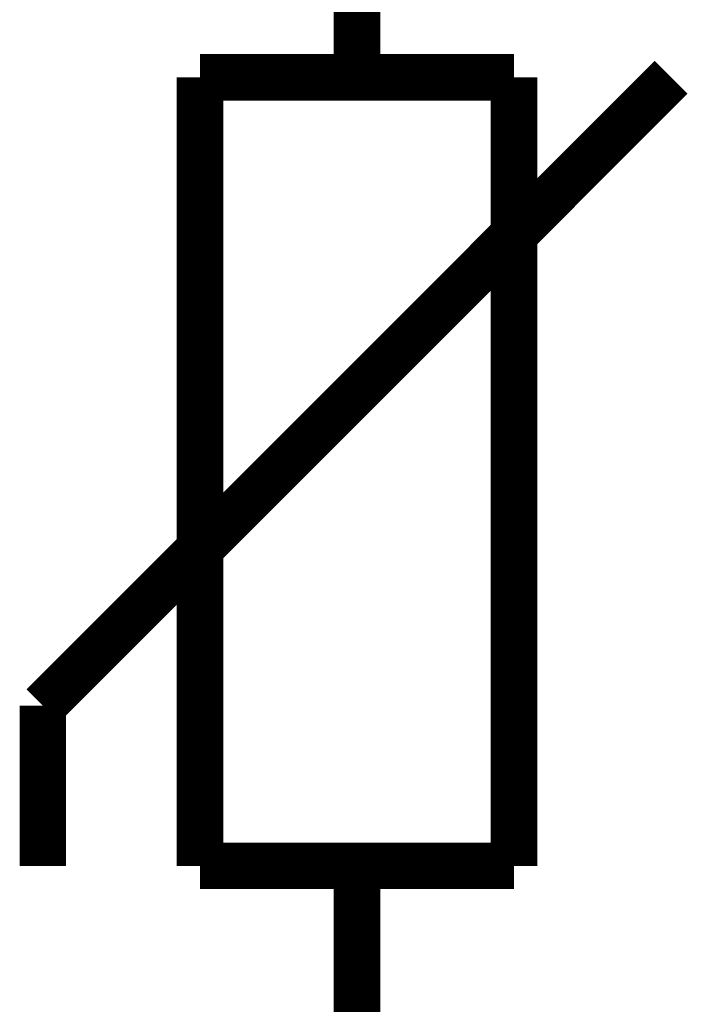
# Model space of a CAD drawing. Header units: inches. Extents: x 0 to 292, y 0 to 193.
# Tile 107 of 256: x 51.72 to 56.07, y 135.23 to 141.59. Entities that reach past the tile are written whole.
import ezdxf

# ---------------------------------------------------------------- set-up
doc = ezdxf.new("R2010")
doc.units = ezdxf.units.IN
doc.layers.add('Sheet', color=255, linetype='Continuous')

msp = doc.modelspace()

# ---------------------------------------------------------------- linework, layer by layer
at = {"layer": 'Sheet'}
for points in [[(53.892, 141.2131, 0.2997, 0.2997, 0), (53.892, 143.747, 0.2997, 0.2997, 0)], [(55.9183, 141.2131, 0.2997, 0.2997, 0), (51.8657, 137.159, 0.2997, 0.2997, 0)], [(52.8788, 141.2131, 0.2997, 0.2997, 0), (54.9051, 141.2131, 0.2997, 0.2997, 0)], [(52.8788, 136.1259, 0.2997, 0.2997, 0), (52.8788, 141.2131, 0.2997, 0.2997, 0)], [(54.9051, 141.2131, 0.2997, 0.2997, 0), (54.9051, 136.1259, 0.2997, 0.2997, 0)], [(51.8657, 137.159, 0.2997, 0.2997, 0), (51.8657, 136.1259, 0.2997, 0.2997, 0)], [(54.9051, 136.1259, 0.2997, 0.2997, 0), (52.8788, 136.1259, 0.2997, 0.2997, 0)], [(53.892, 136.1259, 0.2997, 0.2997, 0), (53.892, 133.5921, 0.2997, 0.2997, 0)]]:
    msp.add_lwpolyline(points, format="xyseb", dxfattribs=at)

doc.saveas('drawing.dxf')
